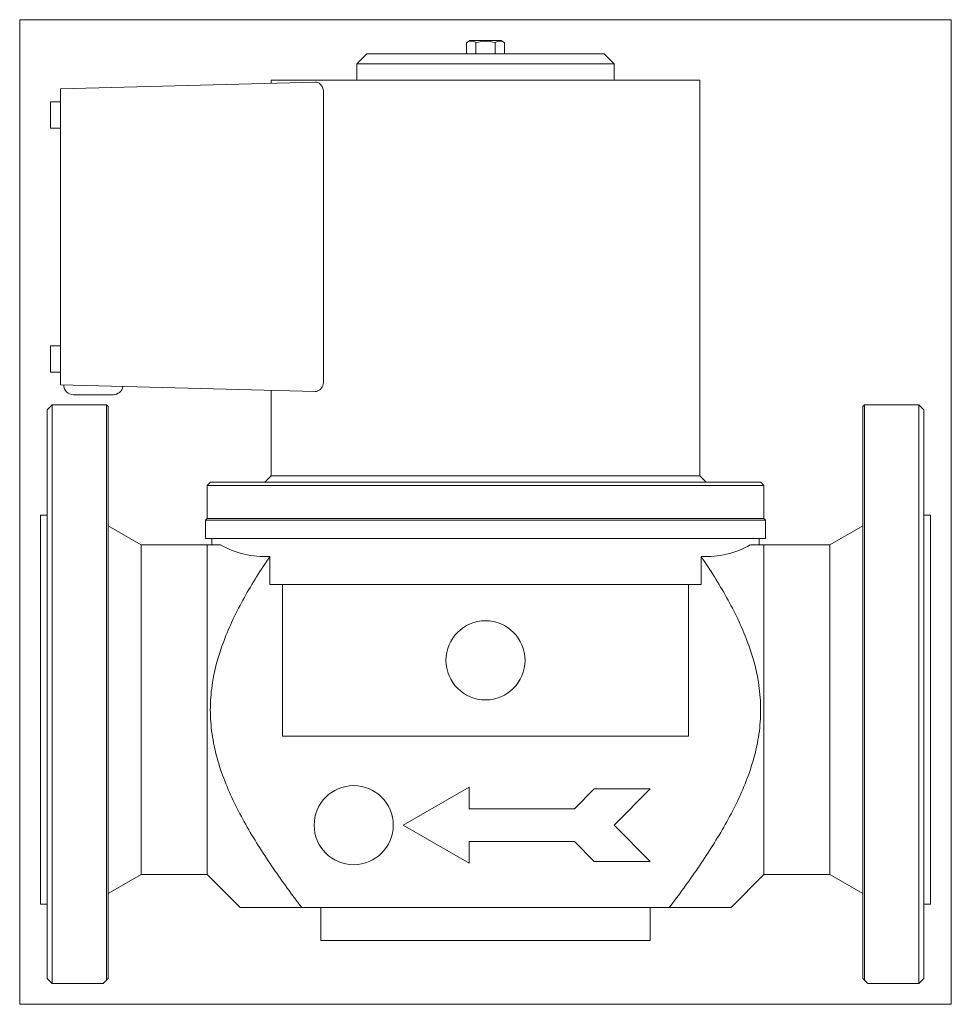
# Model space of a CAD drawing. Extents: x 66 to 349, y -2 to 297.
import ezdxf
from ezdxf.xclip import XClip

# ---------------------------------------------------------------- set-up
doc = ezdxf.new("R2010")
doc.units = 0
doc.header["$LTSCALE"] = 25.4
doc.header["$MEASUREMENT"] = 0
doc.header["$XCLIPFRAME"] = 2
doc.layers.get('0').update_dxf_attribs({"linetype": 'CONTINUOUS'})
for name, color, linetype in [('CEWKA_80', 7, 'CONTINUOUS'), ('WA_054_01_00_001', 7, 'CONTINUOUS'), ('WA_091_01_00_005', 7, 'CONTINUOUS'), ('WA_110_01_02BEZ_', 7, 'CONTINUOUS'), ('Ś-006M6X12SZEŚC_', 7, 'CONTINUOUS')]:
    doc.layers.add(name, color=color, linetype=linetype)

# ---------------------------------------------------------------- blocks, each defined once
blk = doc.blocks.new('SE1')
at = {"layer": 'CEWKA_80', "color": 7, "linetype": 'CONTINUOUS', "lineweight": 0}
for p, q in [((142.17, 278.23), (142.17, 277.32)), ((272.17, 278.23), (142.17, 278.23)), ((272.17, 158.23), (272.17, 278.23)), ((78.17, 275.64), (155.5, 277.66)), ((78.17, 272.64), (78.17, 275.64)), ((78.17, 188.82), (78.17, 272.64)), ((157.99, 186.73), (157.99, 274.73)), ((78.17, 271.64), (75.17, 271.64)), ((75.17, 271.64), (75.17, 263.64)), ((75.17, 263.64), (78.17, 263.64)), ((78.17, 197.64), (75.17, 197.64)), ((75.17, 189.64), (75.17, 197.64)), ((75.17, 189.64), (78.17, 189.64)), ((78.17, 185.82), (78.17, 188.82)), ((155.5, 183.8), (78.17, 185.82)), ((82.17, 182.82), (94.17, 182.82)), ((142.17, 184.14), (142.17, 158.23)), ((272.17, 158.23), (142.17, 158.23))]:
    blk.add_line(p, q, dxfattribs=at)
for centre, start, end in [((82.17, 185.82), 180.4453, 270), ((94.17, 185.82), 270, 350.3957)]:
    blk.add_arc(centre, 3, start, end, dxfattribs=at)
for points, knots in [([(155.5, 277.66), (155.77, 277.67), (156.05, 277.62), (156.46, 277.44), (156.59, 277.37), (156.86, 277.19), (156.98, 277.08), (157.23, 276.84), (157.34, 276.7), (157.55, 276.38), (157.65, 276.21), (157.81, 275.83), (157.87, 275.62), (157.96, 275.19), (157.99, 274.96), (157.99, 274.73)], [0, 0, 0, 0, 0.25, 0.25, 0.375, 0.375, 0.5, 0.5, 0.625, 0.625, 0.75, 0.75, 0.875, 0.875, 1, 1, 1, 1]), ([(157.99, 186.73), (157.99, 186.5), (157.96, 186.28), (157.9, 185.95), (157.87, 185.84), (157.8, 185.64), (157.77, 185.54), (157.65, 185.25), (157.55, 185.08), (157.34, 184.76), (157.23, 184.62), (156.86, 184.25), (156.6, 184.08), (156.05, 183.84), (155.77, 183.79), (155.5, 183.8)], [0, 0, 0, 0, 0.125, 0.125, 0.1875, 0.1875, 0.25, 0.25, 0.375, 0.375, 0.5, 0.5, 0.75, 0.75, 1, 1, 1, 1])]:
    blk.add_open_spline(points, degree=3, knots=knots, dxfattribs=at)
at = {"layer": 'WA_054_01_00_001', "color": 7, "linetype": 'CONTINUOUS', "lineweight": 0}
for p, q in [((123.67, 156.23), (122.67, 155.23)), ((123.67, 156.23), (290.67, 156.23)), ((142.17, 158.23), (140.17, 156.23)), ((142.17, 158.23), (272.17, 158.23)), ((274.17, 156.23), (272.17, 158.23)), ((291.67, 155.23), (290.67, 156.23)), ((122.67, 155.23), (122.67, 145.23)), ((291.67, 155.23), (122.67, 155.23)), ((291.67, 145.23), (291.67, 155.23)), ((291.67, 145.23), (122.67, 145.23))]:
    blk.add_line(p, q, dxfattribs=at)
at = {"layer": 'WA_091_01_00_005', "color": 7, "linetype": 'CONTINUOUS', "lineweight": 0}
for p, q in [((171.17, 286.23), (168.17, 283.23)), ((171.17, 286.23), (243.17, 286.23)), ((246.17, 283.23), (243.17, 286.23)), ((168.17, 283.23), (168.17, 278.23)), ((246.17, 283.23), (168.17, 283.23)), ((246.17, 278.23), (246.17, 283.23))]:
    blk.add_line(p, q, dxfattribs=at)
at = {"layer": 'WA_110_01_02BEZ_', "color": 7, "linetype": 'CONTINUOUS', "lineweight": 0}
for p, q in [((75.67, 179.73), (74.17, 178.23)), ((75.67, 4.23), (75.67, 179.73)), ((92.17, 179.73), (75.67, 179.73)), ((92.17, 5.23), (92.17, 179.73)), ((92.67, 179.23), (92.17, 179.73)), ((92.67, 5.73), (92.67, 179.23)), ((322.17, 179.73), (321.67, 179.23)), ((321.67, 5.73), (321.67, 179.23)), ((322.17, 5.23), (322.17, 179.73)), ((338.67, 179.73), (322.17, 179.73)), ((338.67, 179.73), (338.67, 4.23)), ((340.17, 178.23), (338.67, 179.73)), ((74.17, 5.73), (74.17, 178.23)), ((340.17, 178.23), (340.17, 5.73)), ((72.17, 146.23), (72.17, 28.23)), ((74.17, 146.23), (72.17, 146.23)), ((122.67, 145.23), (122.17, 144.73)), ((122.17, 144.73), (122.17, 139.23)), ((292.17, 144.73), (122.17, 144.73)), ((122.67, 145.23), (291.67, 145.23)), ((292.17, 144.73), (291.67, 145.23)), ((292.17, 139.23), (292.17, 144.73)), ((342.17, 146.23), (340.17, 146.23)), ((342.17, 146.23), (342.17, 28.23)), ((102.67, 137.23), (92.67, 143)), ((321.67, 143), (311.67, 137.23)), ((292.17, 139.23), (122.17, 139.23)), ((124.17, 139.23), (124.17, 137.23)), ((290.17, 137.23), (290.17, 139.23)), ((102.67, 37.23), (102.67, 137.23)), ((122.67, 137.23), (102.67, 137.23)), ((122.67, 137.23), (122.67, 37.23)), ((126.8, 137.23), (122.67, 137.23)), ((287.53, 137.23), (291.67, 137.23)), ((291.67, 137.23), (291.67, 37.23)), ((311.67, 137.23), (291.67, 137.23)), ((311.67, 137.23), (311.67, 37.23)), ((141.68, 125.23), (141.68, 133.73)), ((272.65, 125.23), (272.65, 133.73)), ((272.65, 125.23), (141.68, 125.23)), ((145.53, 79.23), (145.53, 125.23)), ((268.8, 79.23), (268.8, 125.23)), ((145.53, 79.23), (268.8, 79.23)), ((202.17, 63.78), (182.17, 52.23)), ((202.17, 57.23), (202.17, 63.78)), ((240.17, 63.23), (234.17, 57.23)), ((257.17, 63.23), (240.17, 63.23)), ((246.17, 52.23), (257.17, 63.23)), ((234.17, 57.23), (202.17, 57.23)), ((182.17, 52.23), (202.17, 40.68)), ((257.17, 41.23), (246.17, 52.23)), ((202.17, 47.23), (234.17, 47.23)), ((202.17, 40.68), (202.17, 47.23)), ((234.17, 47.23), (240.17, 41.23)), ((240.17, 41.23), (257.17, 41.23)), ((92.67, 31.46), (102.67, 37.23)), ((102.67, 37.23), (122.67, 37.23)), ((122.67, 37.23), (132.67, 27.23)), ((281.67, 27.23), (291.67, 37.23)), ((291.67, 37.23), (311.67, 37.23)), ((311.67, 37.23), (321.67, 31.46)), ((72.17, 28.23), (74.17, 28.23)), ((151.41, 27.23), (132.67, 27.23)), ((262.92, 27.23), (151.41, 27.23)), ((157.17, 27.23), (157.17, 17.23)), ((257.17, 17.23), (257.17, 27.23)), ((262.92, 27.23), (281.67, 27.23)), ((340.17, 28.23), (342.17, 28.23)), ((157.17, 17.23), (257.17, 17.23)), ((74.17, 5.73), (75.67, 4.23)), ((75.67, 4.23), (91.17, 4.23)), ((92.17, 5.23), (91.17, 4.23)), ((92.17, 5.23), (92.67, 5.73)), ((321.67, 5.73), (322.17, 5.23)), ((323.17, 4.23), (322.17, 5.23)), ((338.67, 4.23), (323.17, 4.23)), ((338.67, 4.23), (340.17, 5.73))]:
    blk.add_line(p, q, dxfattribs=at)
for centre in [(207.17, 102.23), (167.17, 52.23)]:
    blk.add_circle(centre, 12, dxfattribs=at)
for centre, start, end in [((140.13, 160.53), 240.2246, 273.3119), ((274.2, 160.53), 266.6881, 299.7754)]:
    blk.add_arc(centre, 26.84, start, end, dxfattribs=at)
for points in [[(151.41, 27.23), (148.44, 31.13), (145.54, 35.09), (139.98, 43.2), (137.31, 47.36), (132.44, 55.87), (130.22, 60.23), (126.55, 69.34), (125.1, 74.14), (123.94, 81.4), (123.72, 83.84), (123.63, 88.77), (123.77, 91.27), (124.69, 98.6), (125.98, 103.35), (129.48, 112.63), (131.62, 117.02), (136.36, 125.55), (138.96, 129.68), (141.68, 133.73)], [(262.92, 27.23), (265.89, 31.13), (268.79, 35.09), (274.36, 43.2), (277.02, 47.36), (281.9, 55.87), (284.11, 60.23), (287.78, 69.34), (289.23, 74.13), (290.39, 81.39), (290.61, 83.84), (290.7, 88.77), (290.56, 91.27), (289.64, 98.6), (288.35, 103.35), (284.86, 112.62), (282.71, 117.02), (277.97, 125.55), (275.38, 129.68), (272.65, 133.73)]]:
    blk.add_open_spline(points, degree=3, knots=[0, 0, 0, 0, 0.125, 0.125, 0.25, 0.25, 0.375, 0.375, 0.5, 0.5, 0.5625, 0.5625, 0.625, 0.625, 0.75, 0.75, 0.875, 0.875, 1, 1, 1, 1], dxfattribs=at)
at = {"layer": 'Ś-006M6X12SZEŚC_', "color": 7, "linetype": 'CONTINUOUS', "lineweight": 0}
for p, q in [((202.46, 290.23), (201.4, 289.61)), ((211.87, 290.23), (202.46, 290.23)), ((212.94, 289.61), (211.87, 290.23)), ((201.4, 289.61), (201.4, 286.23)), ((204.28, 289.61), (204.28, 286.23)), ((210.05, 289.61), (210.05, 286.23)), ((212.94, 289.61), (212.94, 286.23))]:
    blk.add_line(p, q, dxfattribs=at)
for centre, radius, start, end in [((202.84, 287.48), 2.58, 55.9012, 124.0185), ((207.17, 280.41), 9.65, 72.5866, 107.3933), ((211.5, 287.48), 2.58, 55.9721, 124.068)]:
    blk.add_arc(centre, radius, start, end, dxfattribs=at)

msp = doc.modelspace()

# ---------------------------------------------------------------- block references
at = {"color": 0, "lineweight": 0}
ref = msp.add_blockref('SE1', (0, 0), dxfattribs=at)
XClip(ref).set_block_clipping_path([(65.8164064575, -2.1200066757), (348.5164171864, 296.5800066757)])
ref.dxf.unprotected_set("ltscale", 0)

doc.saveas('drawing.dxf')
